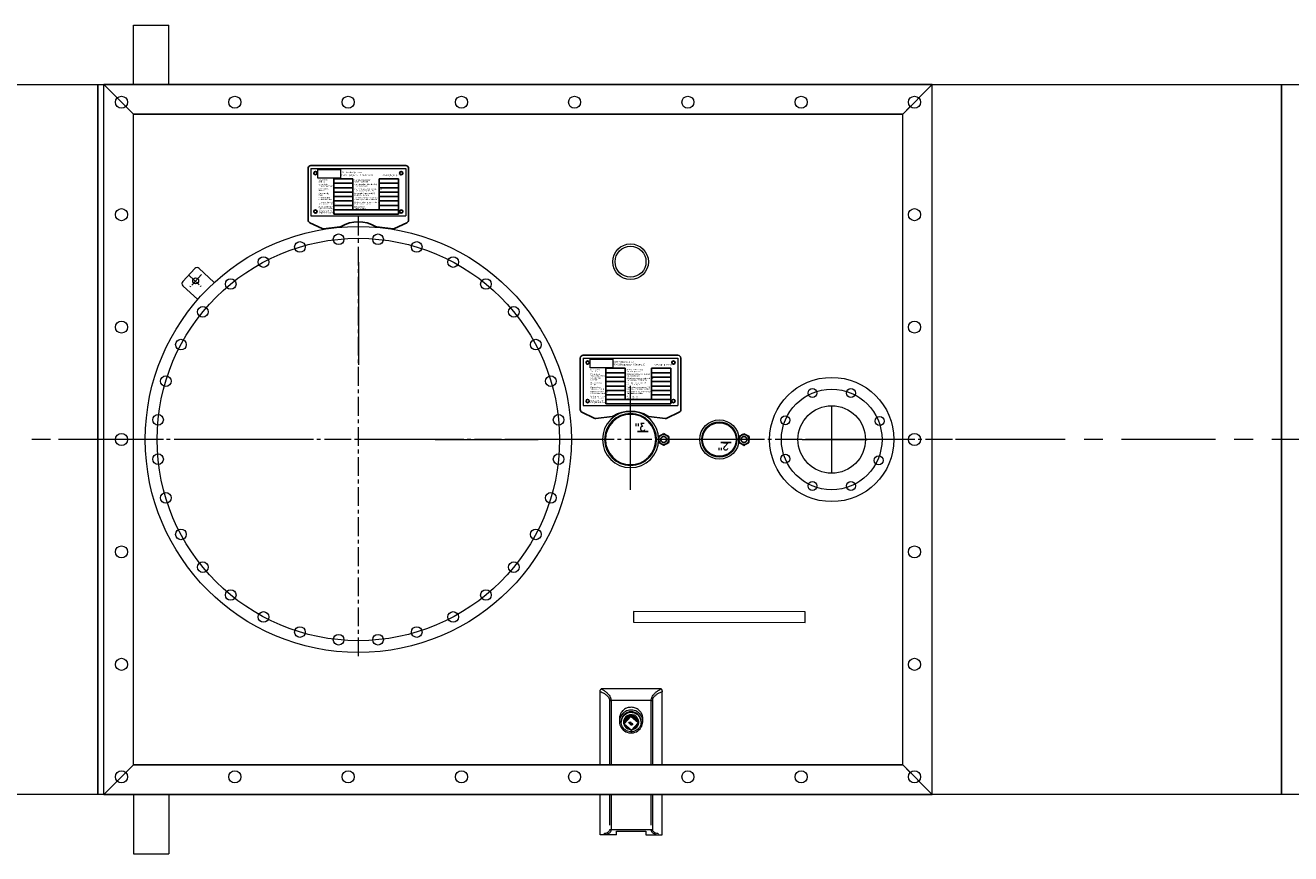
# Model space of a CAD drawing. Header units: millimetres. Extents: x 1814 to 94182, y 11562 to 49454.
# Tile 18 of 143: x 12539 to 12752, y 12498 to 12638. Entities that reach past the tile are written whole.
import ezdxf
from ezdxf.enums import TextEntityAlignment as Align
from ezdxf.lldxf.tags import DXFTag

# ---------------------------------------------------------------- set-up
doc = ezdxf.new("R2010")
doc.units = ezdxf.units.MM
doc.linetypes.add('ACAD_ISO04W100', pattern=[30, 24, -3, 0, -3])
doc.linetypes.add('CENTER', pattern=[50.8, 31.75, -6.35, 6.35, -6.35])
for name, color, linetype in [('GRUBA_N', 2, 'Continuous'), ('NAPISY_MAŁE', 3, 'Continuous'), ('osie', 40, 'ACAD_ISO04W100'), ('TABEXEL', 4, 'Continuous')]:
    doc.layers.add(name, color=color, linetype=linetype)
doc.layers.add('INVISIBLE', color=1, linetype='DIN_HIDDEN', lineweight=9)
doc.layers.add('podkład', color=252, linetype='Continuous', lineweight=9, plot=False)
doc.styles.add('ARIAL_2', font='arial.ttf', dxfattribs={"height": 2})
doc.styles.add('ROMAND', font='romand.shx', dxfattribs={"width": 0.9, "oblique": 10})
tags = doc.linetypes.add('DIN_HIDDEN', pattern=[7.5, 5, -2.5]).pattern_tags.tags
tags[6:7] = [DXFTag(74, 4), DXFTag(75, 0), DXFTag(340, '0'), DXFTag(46, 1.0), DXFTag(50, 0.0), DXFTag(44, 0.0), DXFTag(45, 0.0)]
tags[4:5] = [DXFTag(74, 4), DXFTag(75, 0), DXFTag(340, '0'), DXFTag(46, 1.0), DXFTag(50, 0.0), DXFTag(44, 0.0), DXFTag(45, 0.0)]
picture_1 = doc.add_image_def('image1.jpg', size_in_pixel=(600, 230))

# ---------------------------------------------------------------- blocks, each defined once
blk = doc.blocks.new('*U3335')
at = {"layer": 'NAPISY_MAŁE', "color": 0}
blk.add_line((0, 600), (0, -600), dxfattribs=at)
blk = doc.blocks.new('*U3336')
at = {"color": 0, "linetype": 'ByBlock', "lineweight": -2}
for p in [(-8000, 0), (-6000, 0)]:
    blk.add_blockref('*U3335', p, dxfattribs=at)
blk = doc.blocks.new('1200x1400')
for p, q in [((7192.1, -5603.8), (7192.1, -5503.8)), ((7192.1, -5503.8), (7252.1, -5503.8)), ((7252.1, -5603.8), (7252.1, -5503.8)), ((7142.1, -6803.8), (7142.1, -5603.8)), ((7142.1, -5603.8), (8542.1, -5603.8)), ((8542.1, -5603.8), (7142.1, -5603.8)), ((7142.1, -5603.8), (7164.9, -5626.6)), ((7142.1, -5603.8), (7164.9, -5626.6)), ((8542.1, -5603.8), (8519.3, -5626.6)), ((8542.1, -5603.8), (8519.3, -5626.6)), ((8542.1, -5603.8), (8519.3, -5626.6)), ((8542.1, -5603.8), (8519.3, -5626.6)), ((8542.1, -5603.8), (8519.3, -5626.6)), ((8542.1, -5603.8), (8519.3, -5626.6)), ((8542.1, -5603.8), (8519.3, -5626.6)), ((8542.1, -6803.8), (8542.1, -5603.8)), ((8542.1, -6803.8), (8542.1, -5603.8)), ((7179.3, -5641), (7192.1, -5653.8)), ((7179.3, -5641), (7192.1, -5653.8)), ((8504.9, -5641), (8492.1, -5653.8)), ((8504.9, -5641), (8492.1, -5653.8)), ((8504.9, -5641), (8492.1, -5653.8)), ((8504.9, -5641), (8492.1, -5653.8)), ((8504.9, -5641), (8492.1, -5653.8)), ((8504.9, -5641), (8492.1, -5653.8)), ((8504.9, -5641), (8492.1, -5653.8)), ((7192.1, -6753.8), (7192.1, -5653.8)), ((7192.1, -5653.8), (8492.1, -5653.8)), ((8492.1, -5653.8), (7192.1, -5653.8)), ((8492.1, -6753.8), (8492.1, -5653.8)), ((8492.1, -6753.8), (8492.1, -5653.8)), ((7179.3, -6766.6), (7192.1, -6753.8)), ((7192.1, -6753.8), (8492.1, -6753.8)), ((8504.9, -6766.6), (8492.1, -6753.8)), ((8504.9, -6766.6), (8492.1, -6753.8)), ((8504.9, -6766.6), (8492.1, -6753.8)), ((8504.9, -6766.6), (8492.1, -6753.8)), ((7142.1, -6803.8), (7164.9, -6781)), ((8542.1, -6803.8), (8519.3, -6781)), ((8542.1, -6803.8), (8519.3, -6781)), ((8542.1, -6803.8), (8519.3, -6781)), ((8542.1, -6803.8), (8519.3, -6781)), ((7142.1, -6803.8), (8542.1, -6803.8)), ((7192.1, -6803.8), (7192.1, -6903.8)), ((7252.1, -6803.8), (7252.1, -6903.8)), ((7192.1, -6903.8), (7252.1, -6903.8))]:
    blk.add_line(p, q)
for centre in [(7172.1, -5633.8), (7363.6, -5633.8), (7555.1, -5633.8), (7746.6, -5633.8), (7937.6, -5633.8), (8129.1, -5633.8), (8320.6, -5633.8), (8512.1, -5633.8), (7172.1, -5823.8), (8512.1, -5823.8), (7172.1, -6013.8), (8512.1, -6013.8), (7172.1, -6203.8), (7172.1, -6203.8), (8512.1, -6203.8), (8512.1, -6203.8), (7172.1, -6393.8), (8512.1, -6393.8), (7172.1, -6583.8), (8512.1, -6583.8), (7172.1, -6773.8), (7363.6, -6773.8), (7555.1, -6773.8), (7746.6, -6773.8), (7937.6, -6773.8), (8129.1, -6773.8), (8320.6, -6773.8), (8512.1, -6773.8)]:
    blk.add_circle(centre, 10.2)
blk = doc.blocks.new('UZIOM')
for p, q in [((22.2, 6), (-0.1, 31.9)), ((-8.1, -20.1), (-30.4, 5.8)), ((-1, -20.7), (21.7, -1.1))]:
    blk.add_line(p, q)
blk.add_circle((0, 0), 5)
for centre, start, end in [((18.5, 2.7), 310.7343, 40.7343), ((-4.3, -16.9), 220.7343, 310.7343)]:
    blk.add_arc(centre, 5, start, end)
at = {"layer": 'osie'}
for p, q in [((-10.8, -9.3), (11.9, 10.3)), ((10.4, -10.9), (-9.2, 11.9))]:
    blk.add_line(p, q, dxfattribs=at)
blk = doc.blocks.new('mufka301')
blk.add_circle((0, 0), 47.5)
at = {"layer": 'GRUBA_N'}
blk.add_line((-29.6, 13.6), (-11.8, 13.6), dxfattribs=at)
at = {"layer": 'INVISIBLE'}
for radius in [43.9, 42.5]:
    blk.add_circle((0, 0), radius, dxfattribs=at)
at = {"layer": 'GRUBA_N', "style": 'ROMAND', "flags": 4}
blk.add_attdef('3"', text='', height=12, dxfattribs=at).set_placement((-16.2, 14.8), align=Align.CENTER)
blk = doc.blocks.new('hfghfghfgh')
for p, q in [((120771, -208480.1), (120931, -208480.1)), ((120771, -208480.1), (120771, -208560.1)), ((120931, -208480.1), (120931, -208560.1)), ((120771, -208485.1), (120771, -208549.1)), ((120771, -208560.1), (120931, -208560.1))]:
    blk.add_line(p, q)
for centre in [(120778.5, -208487.6), (120923.5, -208487.6), (120778.5, -208552.6), (120923.5, -208552.6)]:
    blk.add_circle(centre, 2.5)
at = {"layer": 'TABEXEL'}
for p, q in [((120809.5, -208497.3), (120841.9, -208497.3)), ((120809.5, -208497.3), (120809.5, -208504.8)), ((120841.9, -208497.3), (120841.9, -208504.8)), ((120886.4, -208497.3), (120918.8, -208497.3)), ((120886.4, -208497.3), (120886.4, -208504.8)), ((120918.8, -208497.3), (120918.8, -208504.8)), ((120809.5, -208504.8), (120841.9, -208504.8)), ((120809.5, -208504.8), (120809.5, -208512.3)), ((120809.5, -208512.3), (120809.5, -208519.8)), ((120809.5, -208512.3), (120841.9, -208512.3)), ((120809.5, -208519.8), (120809.5, -208527.3)), ((120809.5, -208519.8), (120841.9, -208519.8)), ((120841.9, -208504.8), (120841.9, -208512.3)), ((120841.9, -208512.3), (120841.9, -208519.8)), ((120841.9, -208519.8), (120841.9, -208527.3)), ((120886.4, -208504.8), (120918.8, -208504.8)), ((120886.4, -208504.8), (120886.4, -208512.3)), ((120886.4, -208512.3), (120886.4, -208519.8)), ((120886.4, -208512.3), (120918.8, -208512.3)), ((120886.4, -208519.8), (120886.4, -208527.3)), ((120886.4, -208519.8), (120918.8, -208519.8)), ((120918.8, -208504.8), (120918.8, -208512.3)), ((120918.8, -208512.3), (120918.8, -208519.8)), ((120918.8, -208519.8), (120918.8, -208527.3)), ((120809.5, -208527.3), (120809.5, -208534.8)), ((120809.5, -208527.3), (120841.9, -208527.3)), ((120809.5, -208534.8), (120809.5, -208542.3)), ((120809.5, -208534.8), (120841.9, -208534.8)), ((120809.5, -208542.3), (120809.5, -208549.8)), ((120809.5, -208542.3), (120841.9, -208542.3)), ((120841.9, -208527.3), (120841.9, -208534.8)), ((120841.9, -208534.8), (120841.9, -208542.3)), ((120841.9, -208542.3), (120841.9, -208549.8)), ((120886.4, -208527.3), (120886.4, -208534.8)), ((120886.4, -208527.3), (120918.8, -208527.3)), ((120886.4, -208534.8), (120886.4, -208542.3)), ((120886.4, -208534.8), (120918.8, -208534.8)), ((120886.4, -208542.3), (120886.4, -208549.8)), ((120886.4, -208542.3), (120918.8, -208542.3)), ((120918.8, -208527.3), (120918.8, -208534.8)), ((120918.8, -208534.8), (120918.8, -208542.3)), ((120918.8, -208542.3), (120918.8, -208549.8)), ((120809.5, -208549.8), (120809.5, -208557.3)), ((120809.5, -208549.8), (120918.8, -208549.8)), ((120809.5, -208557.3), (120918.8, -208557.3)), ((120918.8, -208549.8), (120918.8, -208557.3))]:
    blk.add_line(p, q, dxfattribs=at)
at = {"char_height": 2, "attachment_point": 1, "line_spacing_factor": 0.84, "style": 'ARIAL_2'}
for s, insert, width in [('{\\fArial Narrow|b0|i0|c238|p34;Nr fabryczny\\PSerial No.}', (120783.6, -208498.4), 15.823), ('{\\fArial Narrow|b0|i0|c238|p34;Ciśnienie robocze [bar]\\POperating pressure}', (120844.1, -208498.4), 41.345), ('{\\fArial Narrow|b0|i0|c238|p34;Rok produkcji\\PYear of manufacture}', (120783.6, -208505.9), 34.717), ('{\\fArial Narrow|b0|i0|c238|p34;Masa netto [kg]\\PWeight}', (120783.6, -208520.9), 29.328), ('{\\fArial Narrow|b0|i0|c238|p34;Średnica [mm]\\PDiameter}', (120783.6, -208512.9), 34.281), ('{\\fArial Narrow|b0|i0|c238|p34;Ciśnienie próbne zbiornika [bar]\\PTest pressure tank}', (120844.1, -208505.9), 41.528), ('{\\fArial Narrow|b0|i0|c238|p34;Ciś. próbne przestrzeni międzypł. [bar]\\PTest pressure interstitial tank}', (120844.1, -208513.4), 55.364), ('{\\fArial Narrow|b0|i0|c238|p34;Max. stopień napełnienia [%]\\PMaximum filling level}', (120844.1, -208520.9), 41.485), ('{\\fArial Narrow|b0|i0|c238|p34;Pojemność [m³]\\PVolume of the tank}', (120783.6, -208528.4), 27.776), ('{\\fArial Narrow|b0|i0|c238|p34;Rodzaj powłoki zew.\\PType of ext. coating}', (120783.6, -208543.4), 35.341), ('{\\fArial Narrow|b0|i0|c238|p34;Pojemność komory [m³]\\PCompartment volume}', (120783.6, -208535.9), 31.142), ('{\\fArial Narrow|b0|i0|c238|p34;Temperatura pracy min/max [°C]\\POperating temperature min/max}', (120844.1, -208528.4), 41.575), ('{\\fArial Narrow|b0|i0|c238|p34;System monitoringu nieszczelności\\PLeak detection system}', (120844.1, -208535.9), 51.181), ('{\\fArial Narrow|b0|i0|c238|p34;Rodzaj medium\\PType of medium}', (120844.1, -208543.4), 31.142), ('{\\fArial Narrow|b0|i0|c238|p34;Oznaczenie zbiornika\\PDesignation of the tank}', (120783.6, -208550.9), 30.397)]:
    blk.add_mtext(s, dxfattribs=dict(at, insert=insert, width=width))
at = {"char_height": 2.6, "attachment_point": 1, "style": 'ARIAL_2'}
for s, insert, width in [('{\\fArial Narrow|b0|i0|c238|p34;CGH Polska Sp. z o.o.}', (120821.6, -208485.1), 45.182), ('{\\fArial Narrow|b0|i0|c238|p34;85-461 Bydgoszcz, ul. Srebrna 39}', (120821.6, -208489.6), 47.783), ('{\\fArial Narrow|b0|i0|c238|p34;www.cgh-group.com}', (120891.8, -208489.6), 47.783)]:
    blk.add_mtext(s, dxfattribs=dict(at, insert=insert, width=width))
image = blk.add_image(picture_1, insert=(120782.5, -208496.4), size_in_units=(38.3, 14.7))
image.dxf.flags = 15
blk = doc.blocks.new('mufka201')
blk.add_circle((0, 0), 33.2)
at = {"layer": 'GRUBA_N'}
blk.add_line((-20.2, 5.1), (-2.3, 5.1), dxfattribs=at)
at = {"layer": 'INVISIBLE'}
for radius in [29.8, 28.3]:
    blk.add_circle((0, 0), radius, dxfattribs=at)
at = {"layer": 'GRUBA_N', "style": 'ROMAND', "flags": 4}
blk.add_attdef('2"', text='', height=12, dxfattribs=at).set_placement((-6.7, 6.3), align=Align.CENTER)
blk = doc.blocks.new('A$C5276d6cf')
for p, q in [((2650.4, 1859), (4050.4, 1859)), ((2650.4, 659), (2650.4, 1859)), ((2700.4, 1809), (2650.4, 1859)), ((4000.4, 1809), (4050.4, 1859)), ((4050.4, 659), (4050.4, 1859)), ((2700.4, 1809), (2675, 1834.4)), ((4000.4, 1809), (2700.4, 1809)), ((2700.4, 709), (2700.4, 1809)), ((4000.4, 709), (4000.4, 1809)), ((3080.5, 1558.9), (3080.5, 1385.2)), ((3080.5, 1558.9), (3080.5, 1385.2)), ((3080.5, 1556.5), (3080.5, 1387.6)), ((3540.5, 1176.1), (3540.5, 1349.7)), ((3540.5, 1174.1), (3540.5, 1347.8)), ((3880.4, 1204), (3880.4, 1314)), ((2950.4, 1259), (2776.7, 1259)), ((3210.6, 1259), (3384.3, 1259)), ((3830.4, 1259), (3940.4, 1259)), ((2700.4, 709), (2650.4, 659)), ((2700.4, 709), (2675, 683.6)), ((2700.4, 709), (2675, 683.6)), ((2700.4, 709), (2675, 683.6)), ((2700.4, 709), (2675, 683.6)), ((4000.4, 709), (2700.4, 709)), ((4000.4, 709), (2700.4, 709)), ((4000.4, 709), (2700.4, 709)), ((4000.4, 709), (4050.4, 659)), ((4000.4, 709), (4025.8, 683.6)), ((4050.4, 659), (2650.4, 659)), ((4050.4, 659), (2650.4, 659)), ((4050.4, 659), (2650.4, 659))]:
    blk.add_line(p, q)
at = {"linetype": 'Continuous', "lineweight": 25}
for p, q in [((2995.5, 1716.8), (2995.5, 1629.9)), ((3160.5, 1721.8), (3000.5, 1721.8)), ((3165.5, 1629.9), (3165.5, 1716.8)), ((2998.3, 1625.4), (3019.2, 1615.4)), ((3141.8, 1615.4), (3162.7, 1625.4)), ((3021.9, 1615), (3049.4, 1618.2)), ((3111.6, 1618.2), (3139.1, 1615)), ((3455.5, 1396.5), (3455.5, 1309.6)), ((3620.5, 1401.5), (3460.5, 1401.5)), ((3625.5, 1309.6), (3625.5, 1396.5)), ((3458.3, 1305.1), (3479.2, 1295.1)), ((3601.8, 1295.1), (3622.7, 1305.1)), ((3481.9, 1294.7), (3509.4, 1297.9)), ((3571.6, 1297.9), (3599.1, 1294.7))]:
    blk.add_line(p, q, dxfattribs=at)
at = {"linetype": 'CENTER'}
for p, q in [((3080.5, 892.7), (3080.5, 1638)), ((4121.6, 1259), (2574.1, 1259))]:
    blk.add_line(p, q, dxfattribs=at)
at = {"linetype": 'CENTER', "ltscale": 5}
blk.add_line((11641, 1259), (0, 1259), dxfattribs=at)
at = {"linetype": 'Continuous', "lineweight": 15}
for p, q in [((3490.8, 837.5), (3491, 837.6)), ((3592, 837.6), (3491, 837.6)), ((3592, 837.6), (3592.1, 837.5)), ((3489, 709), (3489, 832.7)), ((3505.5, 709), (3505.5, 818.2)), ((3575.4, 818.1), (3507.5, 818.1)), ((3507.5, 818.1), (3507.5, 709)), ((3575.4, 709), (3575.4, 818.1)), ((3577.4, 818.2), (3577.4, 709)), ((3594, 709), (3594, 832.7)), ((3528.7, 782.8), (3538.6, 793.6)), ((3529.3, 779.3), (3540.2, 791.3)), ((3539.7, 792.3), (3529.8, 781.5)), ((3540.2, 792.9), (3539.7, 792.3)), ((3540.2, 791.3), (3540.2, 792.9)), ((3541.4, 793), (3541.4, 791.4)), ((3541.4, 791.4), (3553.6, 780.7)), ((3553, 782.8), (3542, 792.5)), ((3543, 793.9), (3554, 784.2)), ((3521.7, 787.5), (3521.7, 782.4)), ((3524.6, 781.8), (3524.6, 781.5)), ((3525.3, 787), (3524.9, 784.5)), ((3529.1, 778.7), (3529, 778.6)), ((3540, 768.9), (3529, 778.6)), ((3529.1, 780.5), (3529.1, 778.8)), ((3529.3, 781), (3529.3, 779.3)), ((3529.4, 778.2), (3541.6, 767.5)), ((3540.8, 790.6), (3529.9, 778.7)), ((3529.9, 778.7), (3542.1, 768)), ((3536.2, 780.8), (3536.9, 781.5)), ((3536.2, 780.7), (3536.9, 781.5)), ((3536.2, 780.7), (3536.2, 780.8)), ((3536.4, 780.5), (3536.2, 780.7)), ((3537.1, 781.3), (3536.4, 780.5)), ((3536.9, 781.5), (3537.1, 781.4)), ((3536.9, 781.5), (3536.9, 781.5)), ((3536.9, 781.5), (3537.1, 781.3)), ((3536.9, 780.2), (3537.6, 780.9)), ((3536.9, 780.1), (3537.6, 780.9)), ((3536.9, 780.1), (3536.9, 780.2)), ((3537.1, 779.9), (3536.9, 780.1)), ((3537.1, 781.3), (3537.1, 781.4)), ((3537.8, 780.7), (3537.1, 779.9)), ((3537.6, 780.9), (3537.8, 780.8)), ((3537.6, 780.9), (3537.8, 780.7)), ((3537.6, 780.9), (3537.6, 780.9)), ((3537.8, 780.7), (3537.8, 780.8)), ((3538.2, 779.2), (3540.5, 781.7)), ((3538.2, 779.1), (3540.5, 781.7)), ((3538.2, 779.1), (3538.2, 779.2)), ((3538.6, 778.7), (3538.2, 779.1)), ((3540.7, 781.5), (3538.6, 779.2)), ((3538.6, 779.2), (3539, 778.9)), ((3538.6, 779.2), (3539, 778.8)), ((3539, 778.8), (3538.6, 778.7)), ((3539, 778.8), (3539, 778.9)), ((3540.1, 778.3), (3540.4, 778.3)), ((3540.1, 778.2), (3540.4, 778.3)), ((3540.1, 778.2), (3540.1, 778.3)), ((3540.4, 778.3), (3540.4, 778.3)), ((3540.5, 781.7), (3540.7, 781.5)), ((3540.5, 781.7), (3540.5, 781.7)), ((3540.5, 781.7), (3540.7, 781.5)), ((3540.7, 781.5), (3540.7, 781.5)), ((3541.8, 778.3), (3540.7, 779.3)), ((3540.7, 779.3), (3540.7, 779.3)), ((3553.1, 779.9), (3540.8, 790.6)), ((3541, 777), (3541, 777)), ((3541.2, 779.3), (3542, 778.6)), ((3541.2, 779.3), (3542, 778.6)), ((3542, 778.6), (3541.8, 778.3)), ((3542, 778.6), (3542, 778.6)), ((3542.1, 768), (3553.1, 779.9)), ((3542.7, 767.6), (3553.6, 779.5)), ((3543.2, 779.4), (3543.2, 779.5)), ((3543.2, 777), (3543.2, 777.1)), ((3554.2, 779.9), (3544.4, 769.1)), ((3553.6, 782.3), (3553, 782.8)), ((3553.6, 780.7), (3553.6, 782.3)), ((3553.9, 780.1), (3553.9, 781.8)), ((3558.1, 784.5), (3557.7, 787)), ((3558, 785.4), (3558, 785.2)), ((3558.3, 782.4), (3558.3, 782.7)), ((3558.3, 781.5), (3558.3, 781.8)), ((3561.2, 782.4), (3561.2, 787.5)), ((3544.2, 769.3), (3544.4, 769.1)), ((3489, 633.1), (3489, 659)), ((3505.5, 633.1), (3505.5, 659)), ((3507.5, 659), (3507.5, 633.1)), ((3575.4, 633.1), (3575.4, 659)), ((3577.4, 659), (3577.4, 633.1)), ((3594, 633.1), (3594, 659)), ((3489, 591.1), (3489, 632.6)), ((3505.5, 607.1), (3505.5, 632.6)), ((3507.5, 632.6), (3507.5, 599.7)), ((3575.4, 607.1), (3575.4, 632.6)), ((3577.4, 632.6), (3577.4, 599.9)), ((3594, 591.1), (3594, 632.6)), ((3507.5, 599.7), (3575.4, 599.7)), ((3516.5, 597.2), (3566.5, 597.2)), ((3516.5, 591.1), (3516.5, 597.2)), ((3566.5, 597.2), (3566.5, 591.1))]:
    blk.add_line(p, q, dxfattribs=at)
at = {"linetype": 'ByBlock'}
for p, q in [((3516.5, 591.1), (3489, 591.1)), ((3566.5, 591.1), (3594, 591.1))]:
    blk.add_line(p, q, dxfattribs=at)
for points in [[(10640.5, 659), (640.9, 659), (640.8, 1859), (10640.5, 1859)], [(3835.5, 968), (3545.5, 968.1), (3545.5, 950.1), (3835.5, 950)]]:
    blk.add_lwpolyline(points, close=True)
at = {"linetype": 'Continuous', "lineweight": 15, "flags": 128}
for points in [[(3541.5, 801.7), (3538.8, 801.6), (3536.3, 801.1), (3533.8, 800.2), (3531.4, 799), (3529.2, 797.6), (3527.3, 795.9), (3525.6, 793.9), (3524.2, 791.7), (3523, 789.4), (3522.3, 786.9), (3521.8, 784.4), (3521.7, 781.8), (3522, 779.2), (3522.6, 776.7), (3523.6, 774.3), (3524.8, 772), (3526.4, 770), (3528.2, 768.1), (3530.3, 766.5), (3532.6, 765.2), (3535, 764.2), (3537.5, 763.5), (3540.2, 763.2), (3542.8, 763.2), (3545.4, 763.5), (3548, 764.2), (3550.4, 765.2), (3552.7, 766.5), (3554.7, 768.1), (3556.6, 770), (3558.1, 772), (3559.4, 774.3), (3560.3, 776.7), (3560.9, 779.2), (3561.2, 781.8), (3561.1, 784.4), (3560.7, 786.9), (3559.9, 789.4), (3558.8, 791.7), (3557.4, 793.9), (3555.7, 795.9), (3553.7, 797.6), (3551.5, 799), (3549.2, 800.2), (3546.7, 801.1), (3544.1, 801.6), (3541.5, 801.7)], [(3554, 770.5), (3552.3, 768.9), (3550.3, 767.5), (3548.1, 766.4), (3545.7, 765.6), (3543.3, 765.2), (3540.9, 765.1), (3538.4, 765.3), (3536, 765.9), (3533.8, 766.9), (3531.7, 768.1), (3529.8, 769.7), (3528.1, 771.5), (3526.8, 773.5), (3525.7, 775.6), (3525, 777.9), (3524.7, 780.3), (3524.7, 782.7), (3525, 785.1), (3525.7, 787.4), (3526.8, 789.6), (3528.1, 791.6), (3529.8, 793.4), (3531.7, 794.9), (3533.8, 796.2), (3536, 797.1), (3538.4, 797.7), (3540.8, 798), (3543.3, 797.9), (3545.7, 797.5), (3548.1, 796.7), (3550.2, 795.6), (3552.2, 794.2), (3554, 792.5), (3555.5, 790.6), (3556.7, 788.5), (3557.6, 786.3), (3558.1, 783.9), (3558.3, 781.5), (3558.1, 779.1), (3557.6, 776.8), (3556.7, 774.5), (3555.5, 772.4), (3554, 770.5)], [(3529.1, 779.5), (3529, 779.3), (3528.8, 779.2)], [(3553.9, 780.3), (3554, 780.1), (3554.2, 779.9)]]:
    blk.add_lwpolyline(points, dxfattribs=at)
at = {"linetype": 'Continuous', "lineweight": 25}
for centre, radius in [((3008, 1709.3), 2.75), ((3153, 1709.3), 2.75), ((3008, 1644.3), 2.75), ((3153, 1644.3), 2.75), ((3468, 1389), 2.75), ((3613, 1389), 2.75), ((3468, 1324), 2.75), ((3613, 1324), 2.75), ((3596.5, 1259.1), 5), ((3732.2, 1258.9), 5)]:
    blk.add_circle(centre, radius, dxfattribs=at)
for centre, radius in [((3080.5, 1259), 360), ((3047.2, 1597.4), 9), ((3047.2, 1597.4), 9), ((3113.8, 1597.4), 9), ((3113.8, 1597.4), 9), ((3080.5, 1259), 340), ((2981.8, 1584.4), 9), ((2981.8, 1584.4), 9), ((3179.2, 1584.4), 9), ((3179.2, 1584.4), 9), ((3540.5, 1559.4), 30.1), ((3540.5, 1559.4), 26.1), ((2920.2, 1558.9), 9), ((2920.2, 1558.9), 9), ((3240.8, 1558.9), 9), ((3240.8, 1558.9), 9), ((2864.8, 1521.8), 9), ((2864.8, 1521.8), 9), ((3296.2, 1521.8), 9), ((3296.2, 1521.8), 9), ((2817.7, 1474.7), 9), ((2817.7, 1474.7), 9), ((3343.3, 1474.7), 9), ((3343.3, 1474.7), 9), ((2780.7, 1419.3), 9), ((2780.7, 1419.3), 9), ((3380.4, 1419.3), 9), ((3380.4, 1419.3), 9), ((2755.1, 1357.7), 9), ((2755.1, 1357.7), 9), ((3405.9, 1357.7), 9), ((3405.9, 1357.7), 9), ((3880.4, 1259), 105), ((3880.4, 1259), 85), ((3880.4, 1259), 85), ((3847.9, 1337.5), 7.5), ((3847.9, 1337.5), 7.5), ((3847.9, 1337.5), 7.5), ((3847.9, 1337.5), 7.5), ((3847.9, 1337.5), 7.5), ((3912.9, 1337.5), 7.5), ((3880.4, 1259), 57), ((2742.1, 1292.3), 9), ((2742.1, 1292.3), 9), ((3418.9, 1292.3), 9), ((3801.9, 1291.5), 7.5), ((3961.5, 1290.2), 7.5), ((2742.1, 1225.7), 9), ((2742.1, 1225.7), 9), ((3418.9, 1225.7), 9), ((3801.9, 1226.5), 7.5), ((3801.9, 1226.5), 7.5), ((3801.9, 1226.5), 7.5), ((3959.8, 1223.7), 7.5), ((3847.9, 1180.5), 7.5), ((3912.9, 1180.5), 7.5), ((2755.1, 1160.3), 9), ((2755.1, 1160.3), 9), ((3405.9, 1160.3), 9), ((3405.9, 1160.3), 9), ((2780.7, 1098.7), 9), ((2780.7, 1098.7), 9), ((3380.4, 1098.7), 9), ((3380.4, 1098.7), 9), ((2817.7, 1043.3), 9), ((2817.7, 1043.3), 9), ((3343.3, 1043.3), 9), ((3343.3, 1043.3), 9), ((2864.8, 996.2), 9), ((2864.8, 996.2), 9), ((3296.2, 996.2), 9), ((3296.2, 996.2), 9), ((3296.2, 996.2), 9), ((3296.2, 996.2), 9), ((2920.2, 959.1), 9), ((2920.2, 959.1), 9), ((2920.2, 959.1), 9), ((2920.2, 959.1), 9), ((3240.8, 959.1), 9), ((3240.8, 959.1), 9), ((3240.8, 959.1), 9), ((3240.8, 959.1), 9), ((2981.8, 933.6), 9), ((2981.8, 933.6), 9), ((3179.2, 933.6), 9), ((3179.2, 933.6), 9), ((3047.2, 920.6), 9), ((3047.2, 920.6), 9), ((3113.8, 920.6), 9), ((3113.8, 920.6), 9)]:
    blk.add_circle(centre, radius)
for centre, radius, start, end in [((3000.5, 1716.8), 5, 90, 180), ((3160.5, 1716.8), 5, 0, 90), ((3000.5, 1629.9), 5, 180, 244.359), ((3080.5, 1569.7), 57.2, 59.3921, 120.6079), ((3160.5, 1629.9), 5, 295.641, 0), ((3021.4, 1619.9), 5, 244.359, 276.6519), ((3048.9, 1623.1), 5, 276.6519, 300.6079), ((3112.2, 1623.1), 5, 239.3921, 263.3481), ((3139.6, 1619.9), 5, 263.3481, 295.641), ((3460.5, 1396.5), 5, 90, 180), ((3620.5, 1396.5), 5, 0, 90), ((3460.5, 1309.6), 5, 180, 244.359), ((3540.5, 1249.4), 57.2, 59.3921, 120.6079), ((3620.5, 1309.6), 5, 295.641, 0), ((3481.4, 1299.6), 5, 244.359, 276.6519), ((3508.9, 1302.8), 5, 276.6519, 300.6079), ((3572.2, 1302.8), 5, 239.3921, 263.3481), ((3599.6, 1299.6), 5, 263.3481, 295.641), ((3596.5, 1259.1), 8.5, 120.45, 180.45), ((3596.5, 1259.1), 8.5, 60.45, 120.45), ((3596.5, 1259.1), 8.5, 0.45, 60.45), ((3732.2, 1258.9), 8.5, 119.55, 179.55), ((3732.2, 1258.9), 8.5, 59.55, 119.55), ((3732.2, 1258.9), 8.5, 359.55, 59.55), ((3596.5, 1259.1), 8.5, 180.45, 240.45), ((3596.5, 1259.1), 8.5, 240.45, 300.45), ((3596.5, 1259.1), 8.5, 300.45, 0.45), ((3732.2, 1258.9), 8.5, 179.55, 239.55), ((3732.2, 1258.9), 8.5, 239.55, 299.55), ((3732.2, 1258.9), 8.5, 299.55, 359.55)]:
    blk.add_arc(centre, radius, start, end, dxfattribs=at)
at = {"linetype": 'Continuous', "lineweight": 15}
for centre, radius, start, end in [((3507.5, 834.2), 16.1, 262.9142, 270.1147), ((3575.4, 834.2), 16.1, 269.8853, 277.0858), ((3541.3, 782.3), 16.6, 89.285, 179.4268), ((3541.5, 781.5), 16.9, 0.9779, 179.0221), ((3541.3, 781.2), 12.7, 102.2617, 172.8122), ((3541.5, 780.8), 13.2, 99.9768, 102.6935), ((3536.3, 790.5), 3.89, 28.1737, 53.5292), ((3541.5, 780.8), 13.1, 86.2506, 99.9645), ((3546.3, 801.6), 10.5, 227.9413, 235.121), ((3540.8, 790.7), 0.812, 48.969, 137.2467), ((3542.1, 792.3), 2.08, 208.2412, 233.5001), ((3539.2, 792.3), 2.39, 313.5247, 335.7143), ((3536.3, 799.2), 7.97, 309.0066, 318.6762), ((3541.6, 782.2), 16.7, 7.4721, 90.5407), ((3546.1, 790.6), 4.5, 133.5437, 155.6755), ((3541.5, 780.9), 13.1, 83.5206, 86.2525), ((3541.6, 781.2), 12.8, 13.6994, 83.9361), ((3540.9, 781.4), 12.3, 176.0759, 190.4287), ((3541.1, 781.4), 12.5, 173.2667, 176.0747), ((3526.4, 779.7), 3.91, 28.2281, 53.4977), ((3527.6, 780.9), 1.67, 2.6101, 52.2224), ((3540.4, 781.3), 11.8, 190.3533, 193.3205), ((3541.3, 781.6), 12.8, 193.699, 263.9365), ((3529.9, 778.8), 0.773, 137.4559, 179.8972), ((3529.9, 778.8), 0.8, 180, 228.8175), ((3531.1, 780.3), 2.08, 208.2412, 233.5001), ((3529, 779.2), 1.1, 291.41, 327.589), ((3541.7, 781.5), 12.7, 282.2617, 352.8123), ((3557.1, 780.9), 4.5, 133.5458, 155.6734), ((3551.4, 781.7), 2.4, 313.5456, 335.645), ((3553.9, 780.6), 1.05, 218.2891, 257.2312), ((3555.4, 782.3), 1.79, 134.4931, 181.0685), ((3553.1, 780.1), 0.778, 0.2641, 48.8835), ((3553.1, 780.1), 0.8, 317.5372, 0), ((3570.1, 798.2), 23.7, 226.5977, 228.0537), ((3542.5, 781.5), 11.8, 10.3542, 13.3184), ((3542, 781.4), 12.3, 356.0758, 10.4289), ((3541.9, 781.4), 12.5, 353.2661, 356.0748), ((3541.2, 768.6), 1.1, 291.4974, 327.5525), ((3542.1, 768.1), 0.8, 228.8175, 317.5372), ((3542.9, 768.6), 1.05, 218.2853, 257.235), ((3541.3, 782.8), 14, 281.4227, 282.6556), ((3507.5, 608.6), 8.89, 257.0139, 270.1605), ((3575.4, 608.6), 8.89, 269.8395, 282.9861)]:
    blk.add_arc(centre, radius, start, end, dxfattribs=at)
at = {"linetype": 'Continuous', "lineweight": 25}
for points, knots in [([(3592.2, 1266.4), (3592.1, 1266.3), (3591.3, 1265.9), (3589.9, 1265), (3588.6, 1264.3), (3588, 1263.9)], [0, 0, 0, 0, 0.0700881, 0.5307835, 1, 1, 1, 1]), ([(3588, 1263.9), (3588, 1263.1), (3588, 1261.5), (3588, 1259.8), (3588, 1259)], [0, 0, 0, 0, 0.495458, 1, 1, 1, 1]), ([(3596.4, 1268.9), (3595.7, 1268.5), (3594.4, 1267.7), (3592.9, 1266.8), (3592.2, 1266.4)], [0, 0, 0, 0, 0.495458, 1, 1, 1, 1]), ([(3600.7, 1266.5), (3600.3, 1266.7), (3599.4, 1267.2), (3598, 1268), (3596.9, 1268.6), (3596.4, 1268.9)], [0, 0, 0, 0, 0.268407, 0.632373, 1, 1, 1, 1]), ([(3605, 1264), (3604.6, 1264.2), (3603.7, 1264.7), (3602.3, 1265.5), (3601.2, 1266.1), (3600.7, 1266.5)], [0, 0, 0, 0, 0.257243, 0.62638, 1, 1, 1, 1]), ([(3605, 1259.1), (3605, 1259.2), (3605, 1260.1), (3605, 1261.8), (3605, 1263.3), (3605, 1264)], [0, 0, 0, 0, 0.0700881, 0.5307838, 1, 1, 1, 1]), ([(3723.7, 1263.9), (3724.2, 1264.2), (3725.2, 1264.8), (3726.7, 1265.6), (3727.6, 1266.1), (3728, 1266.3)], [0, 0, 0, 0, 0.364252, 0.731593, 1, 1, 1, 1]), ([(3723.7, 1259), (3723.7, 1259.1), (3723.7, 1260), (3723.7, 1261.7), (3723.7, 1263.2), (3723.7, 1263.9)], [0, 0, 0, 0, 0.070088, 0.530783, 1, 1, 1, 1]), ([(3728, 1266.3), (3728.5, 1266.6), (3729.6, 1267.2), (3731, 1268), (3731.9, 1268.5), (3732.2, 1268.7)], [0, 0, 0, 0, 0.368869, 0.742757, 1, 1, 1, 1]), ([(3732.2, 1268.7), (3732.9, 1268.3), (3734.3, 1267.5), (3735.7, 1266.7), (3736.5, 1266.3)], [0, 0, 0, 0, 0.495458, 1, 1, 1, 1]), ([(3736.5, 1266.3), (3736.6, 1266.2), (3737.3, 1265.8), (3738.8, 1264.9), (3740, 1264.2), (3740.7, 1263.8)], [0, 0, 0, 0, 0.070088, 0.530783, 1, 1, 1, 1]), ([(3740.7, 1263.8), (3740.7, 1263), (3740.7, 1261.4), (3740.7, 1259.7), (3740.7, 1258.9)], [0, 0, 0, 0, 0.495458, 1, 1, 1, 1]), ([(3588, 1259), (3588, 1258.9), (3588, 1258), (3588, 1256.3), (3588, 1254.8), (3588, 1254.1)], [0, 0, 0, 0, 0.070088, 0.530783, 1, 1, 1, 1]), ([(3588, 1254.1), (3588.6, 1253.8), (3589.6, 1253.2), (3591, 1252.4), (3591.9, 1251.9), (3592.3, 1251.7)], [0, 0, 0, 0, 0.364252, 0.731593, 1, 1, 1, 1]), ([(3592.3, 1251.7), (3592.8, 1251.4), (3593.9, 1250.8), (3595.3, 1249.9), (3596.2, 1249.4), (3596.6, 1249.2)], [0, 0, 0, 0, 0.368869, 0.742757, 1, 1, 1, 1]), ([(3596.6, 1249.2), (3597.3, 1249.6), (3598.7, 1250.5), (3600.1, 1251.3), (3600.8, 1251.7)], [0, 0, 0, 0, 0.495458, 1, 1, 1, 1]), ([(3600.8, 1251.7), (3600.9, 1251.8), (3601.7, 1252.2), (3603.1, 1253.1), (3604.4, 1253.8), (3605, 1254.2)], [0, 0, 0, 0, 0.070088, 0.530783, 1, 1, 1, 1]), ([(3605, 1254.2), (3605, 1255), (3605, 1256.6), (3605, 1258.3), (3605, 1259.1)], [0, 0, 0, 0, 0.495458, 1, 1, 1, 1]), ([(3723.6, 1254.1), (3723.6, 1254.9), (3723.6, 1256.5), (3723.7, 1258.2), (3723.7, 1259)], [0, 0, 0, 0, 0.495458, 1, 1, 1, 1]), ([(3727.8, 1251.6), (3727.7, 1251.7), (3727, 1252.1), (3725.6, 1253), (3724.3, 1253.7), (3723.6, 1254.1)], [0, 0, 0, 0, 0.0700881, 0.5307835, 1, 1, 1, 1]), ([(3732.1, 1249.1), (3731.4, 1249.5), (3730, 1250.3), (3728.6, 1251.2), (3727.8, 1251.6)], [0, 0, 0, 0, 0.495458, 1, 1, 1, 1]), ([(3736.3, 1251.5), (3736, 1251.3), (3735, 1250.8), (3733.6, 1250), (3732.6, 1249.4), (3732.1, 1249.1)], [0, 0, 0, 0, 0.268407, 0.632373, 1, 1, 1, 1]), ([(3740.6, 1254), (3740.3, 1253.8), (3739.4, 1253.3), (3738, 1252.5), (3736.9, 1251.8), (3736.3, 1251.5)], [0, 0, 0, 0, 0.257243, 0.62638, 1, 1, 1, 1]), ([(3740.7, 1258.9), (3740.7, 1258.8), (3740.6, 1257.9), (3740.6, 1256.2), (3740.6, 1254.7), (3740.6, 1254)], [0, 0, 0, 0, 0.0700881, 0.5307838, 1, 1, 1, 1])]:
    blk.add_open_spline(points, degree=3, knots=knots, dxfattribs=at)
at = {"linetype": 'Continuous', "lineweight": 15}
for points, knots in [([(3489, 832.7), (3489, 833.3), (3489.1, 834.3), (3489.6, 835.9), (3490.3, 836.9), (3490.7, 837.3), (3490.8, 837.5)], [0, 0, 0, 0, 0.2958852, 0.5922258, 0.8798074, 1, 1, 1, 1]), ([(3490.8, 837.5), (3492.2, 836.8), (3495, 835.3), (3499, 832.4), (3502.2, 829.5), (3504.5, 826.7), (3506.1, 824.1), (3507.3, 821.2), (3507.5, 819), (3507.5, 818.1)], [0, 0, 0, 0, 0.176786, 0.37006, 0.5628, 0.662649, 0.76233, 0.891628, 1, 1, 1, 1]), ([(3575.4, 818.1), (3575.5, 819), (3575.7, 821.2), (3576.9, 824.1), (3578.5, 826.7), (3580.7, 829.5), (3583.9, 832.4), (3588, 835.3), (3590.8, 836.8), (3592.1, 837.5)], [0, 0, 0, 0, 0.108372, 0.23767, 0.337351, 0.4372, 0.62994, 0.823214, 1, 1, 1, 1]), ([(3592.1, 837.5), (3592.4, 837.1), (3593, 836.4), (3593.7, 835), (3593.9, 833.7), (3594, 833), (3594, 832.7)], [0, 0, 0, 0, 0.289479, 0.579169, 0.865037, 1, 1, 1, 1]), ([(3505.5, 818.2), (3505.4, 818.9), (3505.3, 820.6), (3504, 822.8), (3502.4, 824.7), (3500.1, 826.8), (3496.9, 829.1), (3492.9, 831.1), (3490.3, 832.2), (3489, 832.7)], [0, 0, 0, 0, 0.0959624, 0.2153032, 0.3133979, 0.4117407, 0.6139396, 0.8167116, 1, 1, 1, 1]), ([(3594, 832.7), (3592.7, 832.2), (3590, 831.1), (3586, 829.1), (3582.8, 826.8), (3580.5, 824.7), (3578.9, 822.8), (3577.7, 820.6), (3577.5, 818.9), (3577.4, 818.2)], [0, 0, 0, 0, 0.1832884, 0.3860604, 0.5882593, 0.6866021, 0.7846968, 0.9040376, 1, 1, 1, 1]), ([(3541.5, 806.4), (3540.4, 806.4), (3538.2, 806.3), (3535, 805.5), (3531.9, 804.2), (3529.1, 802.4), (3526.7, 800.2), (3524.7, 797.7), (3523.2, 794.8), (3522.2, 791.8), (3521.7, 789.3), (3521.8, 787.9), (3521.8, 787.5)], [0, 0, 0, 0, 0.105281, 0.213605, 0.318885, 0.427197, 0.53265, 0.641132, 0.746995, 0.8559, 0.962228, 1, 1, 1, 1]), ([(3541.4, 793), (3541.3, 793), (3541.3, 793.1), (3541.1, 793.2), (3541, 793.2), (3540.9, 793.3), (3540.7, 793.3), (3540.6, 793.2), (3540.4, 793.1), (3540.3, 793), (3540.2, 792.9)], [0, 0, 0, 0, 0.069647, 0.2717282, 0.3786744, 0.4499861, 0.5291488, 0.6159211, 0.8248079, 1, 1, 1, 1]), ([(3542, 792.5), (3541.9, 792.5), (3541.7, 792.7), (3541.5, 792.8), (3541.4, 793)], [0, 0, 0, 0, 0.201586, 1, 1, 1, 1]), ([(3561.2, 787.5), (3561.2, 787.6), (3561.3, 788.7), (3561, 790.8), (3560.2, 793.9), (3558.7, 796.9), (3556.9, 799.5), (3554.5, 801.8), (3551.8, 803.7), (3548.8, 805.2), (3545.4, 806.2), (3542.9, 806.4), (3541.5, 806.4)], [0, 0, 0, 0, 0.003855, 0.110595, 0.220438, 0.327033, 0.436752, 0.542934, 0.652225, 0.757936, 0.866727, 1, 1, 1, 1]), ([(3529.3, 781), (3529.3, 781), (3529.2, 780.9), (3529.1, 780.8), (3529.1, 780.7), (3529.1, 780.6), (3529.1, 780.5), (3529.1, 780.5)], [0, 0, 0, 0, 0.148, 0.5784716, 0.8063584, 0.9577286, 1, 1, 1, 1]), ([(3529.8, 781.5), (3529.8, 781.5), (3529.6, 781.3), (3529.4, 781.1), (3529.3, 781)], [0, 0, 0, 0, 0.201757, 1, 1, 1, 1]), ([(3540.8, 776.7), (3540.5, 777), (3540.2, 777.4), (3540.1, 778), (3540.1, 778.2)], [0, 0, 0, 0, 0.558578, 1, 1, 1, 1]), ([(3540.4, 778.3), (3540.5, 778), (3540.5, 777.5), (3540.9, 777.2), (3541, 777)], [0, 0, 0, 0, 0.559895, 1, 1, 1, 1]), ([(3540.4, 778.3), (3540.5, 778), (3540.5, 777.5), (3540.9, 777.1), (3541, 777)], [0, 0, 0, 0, 0.5598862, 1, 1, 1, 1]), ([(3540.7, 779.3), (3540.9, 779.5), (3541.3, 779.8), (3542, 780), (3542.7, 779.9), (3543, 779.6), (3543.2, 779.5)], [0, 0, 0, 0, 0.280362, 0.559334, 0.779356, 1, 1, 1, 1]), ([(3540.7, 779.3), (3540.9, 779.4), (3541.3, 779.8), (3542, 780), (3542.7, 779.8), (3543, 779.6), (3543.2, 779.4)], [0, 0, 0, 0, 0.280371, 0.55934, 0.779364, 1, 1, 1, 1]), ([(3543.4, 776.8), (3543.2, 776.7), (3542.8, 776.3), (3542, 776.2), (3541.3, 776.3), (3540.9, 776.6), (3540.8, 776.7)], [0, 0, 0, 0, 0.279668, 0.559044, 0.779474, 1, 1, 1, 1]), ([(3541, 777), (3541.2, 776.9), (3541.6, 776.6), (3542.2, 776.6), (3542.8, 776.7), (3543, 777), (3543.2, 777.1)], [0, 0, 0, 0, 0.2798519, 0.5595232, 0.7798358, 1, 1, 1, 1]), ([(3541, 777), (3541.2, 776.9), (3541.6, 776.6), (3542.2, 776.5), (3542.8, 776.7), (3543, 776.9), (3543.2, 777)], [0, 0, 0, 0, 0.279847, 0.559519, 0.779835, 1, 1, 1, 1]), ([(3542.9, 779.2), (3542.8, 779.3), (3542.5, 779.5), (3542, 779.6), (3541.5, 779.6), (3541.3, 779.4), (3541.2, 779.3)], [0, 0, 0, 0, 0.2802846, 0.5600159, 0.7799775, 1, 1, 1, 1]), ([(3543.2, 777), (3543.3, 777.2), (3543.5, 777.6), (3543.5, 778.3), (3543.3, 778.8), (3543, 779.1), (3542.9, 779.2)], [0, 0, 0, 0, 0.279071, 0.558581, 0.779242, 1, 1, 1, 1]), ([(3543.2, 779.5), (3543.4, 779.3), (3543.8, 778.8), (3543.8, 778.3), (3543.9, 778)], [0, 0, 0, 0, 0.559553, 1, 1, 1, 1]), ([(3543.2, 779.4), (3543.4, 779.2), (3543.8, 778.8), (3543.8, 778.2), (3543.9, 778)], [0, 0, 0, 0, 0.559553, 1, 1, 1, 1]), ([(3543.2, 777.1), (3543.3, 777.3), (3543.5, 777.6), (3543.5, 777.9), (3543.5, 778)], [0, 0, 0, 0, 0.660174, 1, 1, 1, 1]), ([(3543.9, 778), (3543.8, 777.7), (3543.8, 777.3), (3543.5, 777), (3543.4, 776.8)], [0, 0, 0, 0, 0.559399, 1, 1, 1, 1]), ([(3553.8, 781.8), (3553.8, 781.8), (3553.8, 781.9), (3553.8, 782), (3553.7, 782.2), (3553.6, 782.3), (3553.6, 782.3)], [0, 0, 0, 0, 0.112256, 0.275845, 0.669759, 1, 1, 1, 1]), ([(3495.2, 593.2), (3495.7, 593.3), (3497.7, 593.5), (3500.1, 594.2), (3502.4, 595.2), (3504, 596.4), (3505.3, 597.9), (3505.4, 599.3), (3505.5, 599.9)], [0, 0, 0, 0, 0.121929, 0.411115, 0.551771, 0.692068, 0.862751, 1, 1, 1, 1]), ([(3507.5, 599.7), (3507.5, 598.9), (3507.3, 597.1), (3506.1, 595), (3504.5, 593.5), (3502.3, 592.1), (3500.3, 591.5), (3499, 591.1)], [0, 0, 0, 0, 0.173118, 0.379669, 0.537131, 0.69841, 1, 1, 1, 1]), ([(3583.9, 591.1), (3582.6, 591.5), (3580.7, 592.1), (3578.5, 593.5), (3576.9, 595), (3575.7, 597.1), (3575.5, 598.9), (3575.4, 599.7)], [0, 0, 0, 0, 0.301595, 0.459335, 0.620332, 0.826882, 1, 1, 1, 1]), ([(3577.4, 599.9), (3577.5, 599.3), (3577.7, 597.9), (3578.9, 596.4), (3580.5, 595.2), (3582.8, 594.2), (3585.3, 593.5), (3587.2, 593.3), (3587.8, 593.2)], [0, 0, 0, 0, 0.137249, 0.307932, 0.448229, 0.588885, 0.878071, 1, 1, 1, 1])]:
    blk.add_open_spline(points, degree=3, knots=knots, dxfattribs=at)
at = {"linetype": 'Continuous', "lineweight": 0}
for p in [(3020.5, 1615), (3050.5, 1618.4), (3110.6, 1618.4), (3140.5, 1615), (3480.5, 1294.7), (3510.5, 1298.1), (3570.6, 1298.1), (3600.5, 1294.7)]:
    blk.add_point(p, dxfattribs=at)
for name, p in [('1200x1400', (-4491.7, 7462.8)), ('*U3336', (10640.5, 1259)), ('hfghfghfgh', (-117770.5, 210196.9)), ('hfghfghfgh', (-117310.5, 209876.6))]:
    blk.add_blockref(name, p)
at = {"rotation": 186.0760141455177}
blk.add_blockref('UZIOM', (2805.6, 1527.2), dxfattribs=at)
ref = blk.add_blockref('mufka301', (3540.5, 1259), dxfattribs=dict(xscale=-1))
ref.add_attrib('3"', '3"', dxfattribs={"layer": 'GRUBA_N', "height": 12, "style": 'ROMAND', "text_generation_flag": 2}).set_placement((3556.7, 1273.8), align=Align.CENTER)
ref = blk.add_blockref('mufka201', (3690.5, 1259), dxfattribs=dict(rotation=180))
ref.add_attrib('2"', '2"', dxfattribs={"layer": 'GRUBA_N', "height": 12, "rotation": 180, "style": 'ROMAND'}).set_placement((3697.2, 1252.7), align=Align.CENTER)

msp = doc.modelspace()

# ---------------------------------------------------------------- block references
at = {"layer": 'podkład', "xscale": 0.1, "yscale": 0.1, "zscale": 0.1}
msp.add_blockref('A$C5276d6cf', (12286.751, 12442.358), dxfattribs=at)

doc.saveas('drawing.dxf')
